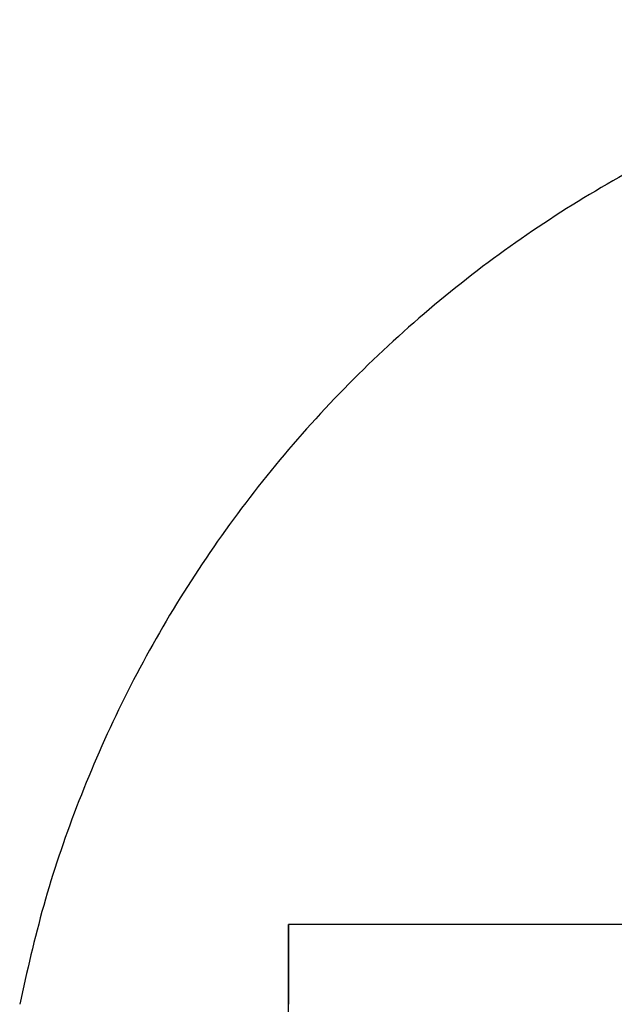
# Model space of a CAD drawing. Header units: millimetres. Extents: x 16 to 1336, y -27 to 28.
# Tile 96 of 256: x 49.91 to 55.5, y 2.51 to 11.76. Entities that reach past the tile are written whole.
import ezdxf

# ---------------------------------------------------------------- set-up
doc = ezdxf.new("R2010")
doc.units = ezdxf.units.MM
doc.layers.add('METAL NEGRO', color=7, linetype='Continuous')

msp = doc.modelspace()

# ---------------------------------------------------------------- linework, layer by layer
at = {"layer": 'METAL NEGRO'}
for p, q in [((52.4348, 2.5097, 14.0111), (52.4348, 3.2559, 14.0111)), ((52.4348, 2.733, 12.4625), (52.4348, 2.733, 15.858))]:
    msp.add_line(p, q, dxfattribs=at)
at = {"layer": 'METAL NEGRO', "extrusion": (1, 0, 0)}
for start, end in [(0, 41.40962), (310.45933, 0)]:
    msp.add_arc((0.2597, 14.1603, 52.4348), 3, start, end, dxfattribs=at)
at = {"layer": 'METAL NEGRO'}
msp.add_rational_spline([(61.1848, 11.7597, 16.1603), (51.7525, 11.7597, 16.1603), (49.907, 2.5097, 16.1603)], [1, 0.746414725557, 0.931934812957], degree=2, dxfattribs=at)
msp.add_open_spline([(61.1848, 3.2597, 14.1603), (52.4348, 3.2597, 14.1603)], degree=1, dxfattribs=at)

doc.saveas('drawing.dxf')
